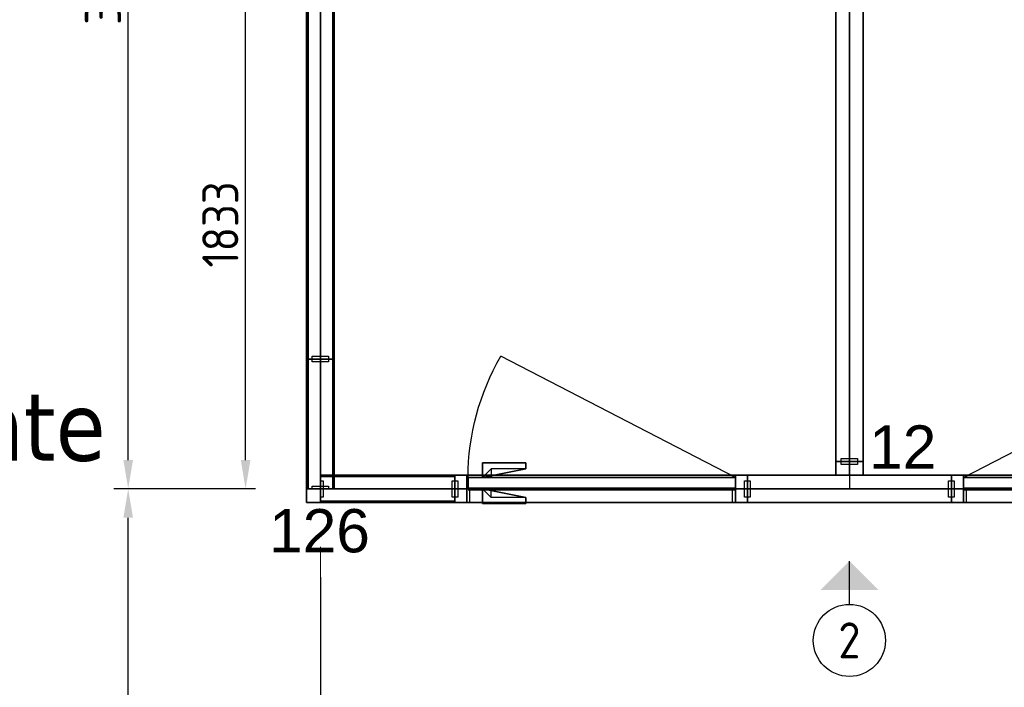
# Model space of a CAD drawing. Extents: x 3176 to 58266, y 1852 to 38199.
# Tile 44 of 256: x 8975 to 12386, y 31474 to 33788. Entities that reach past the tile are written whole.
import ezdxf
from ezdxf.enums import TextEntityAlignment as Align

# ---------------------------------------------------------------- set-up
doc = ezdxf.new("R2010")
doc.units = 0
doc.header["$LTSCALE"] = 50
doc.header["$PDSIZE"] = -5
doc.linetypes.add('HIDDEN2', pattern=[4.7625, 3.175, -1.5875])
doc.linetypes.add('Onderlegger 1e verdieping$0$stramien', pattern=[22.225, 12.7, -3.175, 3.175, -3.175])
doc.layers.get('0').update_dxf_attribs({"linetype": 'CONTINUOUS'})
doc.layers.get('DEFPOINTS').update_dxf_attribs({"linetype": 'CONTINUOUS'})
for name, color, linetype in [('AS-A38--_F----5', 2, 'CONTINUOUS'), ('AS-A38--_F---4-', 9, 'CONTINUOUS'), ('AS-I38-E_F----5_Deuren', 7, 'CONTINUOUS'), ('AS-I38-M_F----5_Deurmodulen', 7, 'CONTINUOUS'), ('AS-I38-M_F----5_Hoekaansluitingen', 7, 'CONTINUOUS'), ('AS-I38-M_F----5_Muuraansluitingen', 7, 'CONTINUOUS'), ('AS-I38-M_F----5_Wandmodulen', 7, 'CONTINUOUS'), ('AS-L32--_F----5', 84, 'CONTINUOUS'), ('AS-L32--_F---4-', 84, 'CONTINUOUS'), ('AS-L32--_F-23--', 84, 'CONTINUOUS'), ('AS-L32--_F123--', 84, 'CONTINUOUS'), ('AS-L38--', 7, 'CONTINUOUS'), ('AS-L38--_F----5', 7, 'CONTINUOUS'), ('AS-L38--_F---4-', 7, 'CONTINUOUS'), ('AS-L38--_F-23--', 3, 'CONTINUOUS'), ('AS-L38--_F1----', 2, 'CONTINUOUS'), ('AS-L38--_F1-----', 2, 'CONTINUOUS'), ('AS-L38--_F123--', 7, 'CONTINUOUS'), ('AS-L38GL_F---4-', 2, 'CONTINUOUS'), ('AS-L38GL_F123--', 3, 'CONTINUOUS'), ('AS-M38--_F123--_Wandlengte', 1, 'CONTINUOUS'), ('AS-T38--_F----5', 7, 'CONTINUOUS'), ('AS-T38--_F-23--', 7, 'CONTINUOUS'), ('IWTEKST', 2, 'CONTINUOUS')]:
    doc.layers.add(name, color=color, linetype=linetype)
doc.layers.add('AS-I38-1_F----5', color=2, linetype='CONTINUOUS', plot=False)
doc.layers.add('IWHARTWAND', color=6, linetype='CONTINUOUS', plot=False)
doc.layers.add('Onderlegger 1e verdieping$0$A-AREA-IDEN', color=8, linetype='CONTINUOUS', lineweight=18)
doc.layers.add('Onderlegger 1e verdieping$0$S-GRID', color=8, linetype='CONTINUOUS', lineweight=18)
doc.styles.add('Onderlegger 1e verdieping$0$Tahoma_1', font='TAHOMA.TTF', dxfattribs={"height": 238.040123})
doc.styles.get("Standard").update_dxf_attribs({"font": 'isocp.shx'})
doc.dimstyles.new('CWall_F2_Wandlengte', dxfattribs={"dimscale": 50, "dimtxt": 2.5, "dimasz": 2, "dimexe": 1, "dimexo": 1, "dimgap": 0.5, "dimtad": 1, "dimdec": 0, "dimdsep": 46, "dimtxsty": 'Standard', "dimcen": 2.5, "dimclrt": 2, "dimadec": 0, "dimazin": 0, "dimtfac": 1, "dimtdec": 0, "dimtix": 1, "dimtmove": 2, "dimatfit": 0, "dimfxl": 0, "dimtolj": 1, "dimtzin": 0, "dimarcsym": 0})
pattern_1 = [(60, (160, 2090), (-43300, 25000), [300, -50000]), (60, (230, 2164), (-43300, 25000), [100, -50000]), (60, (187, 2190), (-43300, 25000), [100, -50000]), (150, (320, 2170), (-25000, -43300), [200, -50000])]
pattern_2 = [(0, (233.25, 1360), (29.766, 59.531), [0, -59.531])]
pattern_3 = [(60, (160, 1230), (-43300, 25000), [300, -50000]), (60, (230, 1304), (-43300, 25000), [100, -50000]), (60, (187, 1330), (-43300, 25000), [100, -50000]), (150, (320, 1310), (-25000, -43300), [200, -50000])]
pattern_4 = [(60, (160, 370), (-43300, 25000), [300, -50000]), (60, (230, 444), (-43300, 25000), [100, -50000]), (60, (187, 470), (-43300, 25000), [100, -50000]), (150, (320, 450), (-25000, -43300), [200, -50000])]
pattern_5 = [(60, (150, 2090), (-43300, 25000), [300, -50000]), (60, (220, 2164), (-43300, 25000), [100, -50000]), (60, (180, 2190), (-43300, 25000), [100, -50000]), (150, (310, 2170), (-25000, -43300), [200, -50000])]
pattern_6 = [(0, (225, 1360), (29.766, 59.531), [0, -59.531])]
pattern_7 = [(60, (150, 1230), (-43300, 25000), [300, -50000]), (60, (220, 1304), (-43300, 25000), [100, -50000]), (60, (180, 1330), (-43300, 25000), [100, -50000]), (150, (310, 1310), (-25000, -43300), [200, -50000])]
pattern_8 = [(60, (150, 370), (-43300, 25000), [300, -50000]), (60, (220, 444), (-43300, 25000), [100, -50000]), (60, (180, 470), (-43300, 25000), [100, -50000]), (150, (310, 450), (-25000, -43300), [200, -50000])]
pattern_9 = [(60, (616, 2090), (-43300, 25000), [300, -50000]), (60, (690, 2164), (-43300, 25000), [100, -50000]), (60, (645, 2190), (-43300, 25000), [100, -50000]), (150, (780, 2170), (-25000, -43300), [200, -50000])]
pattern_10 = [(0, (691.5, 1360), (29.7656, 59.5312), [0, -59.5312])]
pattern_11 = [(60, (616, 1230), (-43300, 25000), [300, -50000]), (60, (690, 1304), (-43300, 25000), [100, -50000]), (60, (645, 1330), (-43300, 25000), [100, -50000]), (150, (780, 1310), (-25000, -43300), [200, -50000])]
pattern_12 = [(60, (616, 370), (-43300, 25000), [300, -50000]), (60, (690, 444), (-43300, 25000), [100, -50000]), (60, (645, 470), (-43300, 25000), [100, -50000]), (150, (780, 450), (-25000, -43300), [200, -50000])]
pattern_13 = [(0, (869, 1360), (31.75, 31.75), [15.875, -47.625]), (90, (876.938, 1352.062), (-31.75, 31.75), [15.875, -47.625])]

# ---------------------------------------------------------------- blocks, each defined once
blk = doc.blocks.new('Onderlegger 1e verdieping')
at = {"layer": 'Onderlegger 1e verdieping$0$S-GRID', "linetype": 'Onderlegger 1e verdieping$0$stramien'}
blk.add_line((10016.6, 37199.4), (10016.6, 18255.8), dxfattribs=at)
at = {"layer": 'Onderlegger 1e verdieping$0$A-AREA-IDEN', "insert": (7847.9, 32497), "char_height": 238.04, "width": 3483, "attachment_point": 2, "line_spacing_factor": 1.000232, "style": 'Onderlegger 1e verdieping$0$Tahoma_1'}
blk.add_mtext('Open kantoorruimte\\P240 m²', dxfattribs=at)
blk = doc.blocks.new('QHK-6---_CTA01')
at = {"layer": 'AS-L38--_F----5', "linetype": 'HIDDEN2'}
blk.add_line((0, 0), (0, 0, 2700), dxfattribs=at)
at = {"layer": 'AS-L38--_F---4-'}
blk.add_line((-47.5, 47.5), (-47.5, 47.5, 2700), dxfattribs=at)
for points, invisible_edges in [([(0, 47.5, 2700), (0, -47.5, 2700), (47.5, -47.5, 2700), (-47.5, 47.5, 2700)], 4), ([(47.5, -47.5, 2700), (-47.5, 47.5, 2700), (-47.5, 0, 2700), (47.5, 0, 2700)], 1), ([(47.5, 0), (47.5, 0, 60), (47.5, -47.5, 60), (47.5, -47.5)], 1), ([(47.5, 0, 2660), (47.5, 0, 2700), (47.5, -47.5, 2700), (47.5, -47.5, 2660)], 1), ([(47.5, -47.5), (47.5, -47.5, 60), (0, -47.5, 60), (0, -47.5)], 4), ([(47.5, -47.5, 2660), (47.5, -47.5, 2700), (0, -47.5, 2700), (0, -47.5, 2660)], 4)]:
    blk.add_3dface(points, dxfattribs=dict(at, invisible_edges=invisible_edges))
for points in [[(47.5, 0, 60), (47.5, 0, 2660), (47.5, -47.5, 2660), (47.5, -47.5, 60)], [(47.5, -47.5, 60), (47.5, -47.5, 2660), (0, -47.5, 2660), (0, -47.5, 60)]]:
    blk.add_3dface(points, dxfattribs=at)
at = {"layer": 'AS-L38--_F123--'}
blk.add_lwpolyline([(0, -47.5), (47.5, -47.5), (47.5, 0)], dxfattribs=at)
at = {"layer": 'DEFPOINTS'}
blk.add_point((0, 0, 2700), dxfattribs=at)
at = {"layer": 'AS-I38-M_F----5_Hoekaansluitingen', "extrusion": (1, -6.12303e-17, 0)}
blk.add_text('D126', height=125, rotation=90, dxfattribs=at).set_placement((0, 2750), align=Align.MIDDLE_LEFT)
at = {"layer": 'AS-I38-M_F----5_Hoekaansluitingen', "extrusion": (0, -1, 0)}
blk.add_text('D126', height=125, rotation=90, dxfattribs=at).set_placement((0, 2750), align=Align.MIDDLE_LEFT)
blk = doc.blocks.new('WandNr2-_CTA01')
at = {"layer": 'AS-T38--_F-23--', "color": 0, "linetype": 'ByBlock'}
blk.add_line((0, -5), (0, -2), dxfattribs=at)
blk.add_circle((0, -7.5), 2.5, dxfattribs=at)
blk.add_solid([(0, -2), (2, -4), (-2, -4)], dxfattribs=at)
blk.add_attdef('WANDNR', text='', height=2.5, dxfattribs=at).set_placement((0, -7.5), align=Align.MIDDLE)
blk = doc.blocks.new('WandNr5o_CTA01')
at = {"layer": 'AS-T38--_F----5', "color": 0, "linetype": 'ByBlock'}
blk.add_circle((0, -18), 2.5, dxfattribs=at)
blk.add_attdef('WANDNR', text='', height=2.5, dxfattribs=at).set_placement((0, -18), align=Align.MIDDLE)
blk = doc.blocks.new('BvnAans-_CTA01')
at = {"layer": 'AS-L38--_F----5', "color": 0, "invisible_edges": 10}
blk.add_3dface([(0, 0), (1, 0), (1, 0, 1), (0, 0, 1)], dxfattribs=at)
at = {"layer": 'AS-L38--_F---4-', "invisible_edges": 10}
for points in [[(0, 0.5), (1, 0.5), (1, 0.5, 1), (0, 0.5, 1)], [(0, -0.5), (1, -0.5), (1, -0.5, 1), (0, -0.5, 1)]]:
    blk.add_3dface(points, dxfattribs=at)
at = {"layer": 'AS-L38--_F---4-'}
blk.add_3dface([(0, -0.5, 1), (0, 0.5, 1), (1, 0.5, 1), (1, -0.5, 1)], dxfattribs=at)
blk = doc.blocks.new('OndrAans_CTA01')
at = {"layer": 'AS-L38--_F----5', "color": 0, "invisible_edges": 10}
blk.add_3dface([(0, 0), (1, 0), (1, 0, 1), (0, 0, 1)], dxfattribs=at)
at = {"layer": 'AS-L38--_F---4-', "invisible_edges": 10}
for points in [[(0, 0.5), (1, 0.5), (1, 0.5, 1), (0, 0.5, 1)], [(0, -0.5), (1, -0.5), (1, -0.5, 1), (0, -0.5, 1)]]:
    blk.add_3dface(points, dxfattribs=at)
at = {"layer": 'AS-L38--_F123--', "color": 0}
blk.add_3dface([(0, -0.5), (1, -0.5), (1, 0.5), (0, 0.5)], dxfattribs=at)
blk = doc.blocks.new('Q0WDSTL-_CTA01')
at = {"layer": 'AS-L38--_F-23--'}
for p, q in [((0, 0.3), (0, 0.5)), ((0, -0.3), (0, -0.5))]:
    blk.add_line(p, q, dxfattribs=at)
at = {"layer": 'AS-L38--_F-23--', "color": 1}
blk.add_lwpolyline([(0, 0.3), (1, 0.3), (1, -0.3), (0, -0.3)], dxfattribs=at)
at = {"layer": 'AS-L38--_F1-----'}
blk.add_lwpolyline([(0, 0.5), (0, -0.5)], dxfattribs=at)
blk = doc.blocks.new('D1------_CTA01')
at = {"layer": 'AS-L38--_F----5', "color": 0}
blk.add_3dface([(0, 0), (1, 0), (1, 0, 1), (0, 0, 1)], dxfattribs=at)
at = {"layer": 'AS-L38--_F---4-'}
for points in [[(0, 0.5), (1, 0.5), (1, 0.5, 1), (0, 0.5, 1)], [(0, -0.5), (1, -0.5), (1, -0.5, 1), (0, -0.5, 1)]]:
    blk.add_3dface(points, dxfattribs=at)
blk = doc.blocks.new('QWND24--_CTA01')
at = {"layer": 'DEFPOINTS'}
blk.add_point((0, 0, 2700), dxfattribs=at)
at = {"layer": 'AS-L38--', "yscale": 95}
for name, p, xscale, zscale in [('BvnAans-_CTA01', (0, 0, 2660), 707, 40), ('OndrAans_CTA01', (0, 0), 707, 60), ('Q0WDSTL-_CTA01', (0, 0), 10, 10), ('D1------_CTA01', (0, 0, 1780), 707, 880), ('D1------_CTA01', (0, 0, 940), 707, 840), ('D1------_CTA01', (0, 0, 60), 707, 880)]:
    blk.add_blockref(name, p, dxfattribs=dict(at, xscale=xscale, zscale=zscale))
at = {"layer": 'AS-L38--', "xscale": 10, "yscale": 95, "zscale": 10, "rotation": 180}
blk.add_blockref('Q0WDSTL-_CTA01', (707, 0), dxfattribs=at)
at = {"layer": 'AS-I38-1_F----5', "extrusion": (0, -1, 0)}
blk.add_text('3', height=90, dxfattribs=at).set_placement((40, 130))
at = {"layer": 'AS-I38-M_F----5_Wandmodulen', "extrusion": (0, -1, 0)}
blk.add_text('AH', height=125, rotation=90, dxfattribs=at).set_placement((353.5, 2750), align=Align.MIDDLE_LEFT)
blk = doc.blocks.new('3ADRDRP-_CTA01')
at = {"layer": 'AS-L38--_F----5', "color": 0}
blk.add_3dface([(0, 0), (1, 0), (1, 0, 1), (0, 0, 1)], dxfattribs=at)
at = {"layer": 'AS-L38--_F---4-'}
mesh = blk.add_polymesh((6, 3), dxfattribs=at)
for k, corner in enumerate([(1, -0.5, 1), (1, -0.5), (1, -0.5), (0, -0.5, 1), (0, -0.5), (0, -0.5), (0, 0.5, 1), (0, 0.5), (0, -0.5), (1, 0.5, 1), (1, 0.5), (1, -0.5), (1, 0.5, 1), (1, 0.5, 1), (1, -0.5, 1), (0, 0.5, 1), (0, 0.5, 1), (0, -0.5, 1)]):
    mesh.set_mesh_vertex(divmod(k, 3), corner)
blk = doc.blocks.new('Q0DRSTL-_CTA01')
at = {"layer": 'AS-L38--_F----5', "color": 0}
blk.add_3dface([(0, 0), (1, 0), (1, 0, 1), (0, 0, 1)], dxfattribs=at)
at = {"layer": 'AS-L38--_F-23--', "color": 0}
for p, q in [((0, 0.5), (0, 0.3)), ((1, 0.5), (1, 0)), ((1, 0), (1.25, 0)), ((0, -0.5), (0, -0.3))]:
    blk.add_line(p, q, dxfattribs=at)
for points in [[(1, 0.5), (0, 0.5)], [(0, -0.5), (1.25, -0.5), (1.25, 0)]]:
    blk.add_lwpolyline(points, dxfattribs=at)
at = {"layer": 'AS-L38--_F1----', "color": 0}
blk.add_lwpolyline([(0, -0.5), (1, -0.5), (1, 0.5), (0, 0.5)], close=True, dxfattribs=at)
at = {"layer": 'AS-L38--_F---4-'}
mesh = blk.add_polymesh((6, 3), dxfattribs=at)
for k, corner in enumerate([(1, -0.5, 1), (1, -0.5), (1, -0.5), (0, -0.5, 1), (0, -0.5), (0, -0.5), (0, 0.5, 1), (0, 0.5), (0, -0.5), (1, 0.5, 1), (1, 0.5), (1, -0.5), (1, 0.5, 1), (1, 0.5, 1), (1, -0.5, 1), (0, 0.5, 1), (0, 0.5, 1), (0, -0.5, 1)]):
    mesh.set_mesh_vertex(divmod(k, 3), corner)
blk = doc.blocks.new('ddch1---_CTA01')
at = {"layer": 'AS-L32--_F----5', "color": 1}
for p, q in [((0, 0.075), (1, 0.075, 0.5)), ((1, 0.075, 0.5), (0, 0.075, 1))]:
    blk.add_line(p, q, dxfattribs=at)
at = {"layer": 'AS-L32--_F----5', "color": 1, "linetype": 'HIDDEN2'}
for p, q in [((0, -0.075), (1, -0.075, 0.5)), ((1, -0.075, 0.5), (0, -0.075, 1))]:
    blk.add_line(p, q, dxfattribs=at)
at = {"layer": 'AS-L32--_F----5'}
blk.add_3dface([(0, 0), (0, 0, 1), (1, 0, 1), (1, 0)], dxfattribs=at)
at = {"layer": 'AS-L32--_F---4-'}
for points in [[(0, 1), (0, 1, 1), (1, 1, 1), (1, 1)], [(0, 1), (0, 0), (0, 0, 1), (0, 1, 1)], [(0, 0, 1), (0, 1, 1), (1, 1, 1), (1, 0, 1)], [(1, 1, 1), (1, 0, 1), (1, 0), (1, 1)], [(0, 0), (0, 0, 1), (1, 0, 1), (1, 0)]]:
    blk.add_3dface(points, dxfattribs=at)
at = {"layer": 'AS-L32--_F123--', "color": 1}
blk.add_line((0, 1), (0.8776, 11.4994), dxfattribs=at)
at = {"layer": 'AS-L32--_F123--'}
for p, q in [((1, 1), (0, 1)), ((0, 1), (0, 0)), ((1, 0), (1, 1)), ((0, 0), (1, 0))]:
    blk.add_line(p, q, dxfattribs=at)
at = {"layer": 'AS-L32--_F123--', "color": 1}
blk.add_ellipse((0, 1), major_axis=(0, 21.9), ratio=0.045662, start_param=-1.570796, end_param=-1.070796, dxfattribs=at)
at = {"layer": 'DEFPOINTS'}
blk.add_point((0, 0), dxfattribs=at)
blk.add_point((0, 0), dxfattribs=at)
blk = doc.blocks.new('KlnkRcht_CTA01')
at = {"layer": 'AS-L32--_F----5'}
blk.add_polyline3d([(-0.5, 0, -0.5), (0.5, 0, -0.5), (0.5, 0, 0.5), (-0.5, 0, 0.5)], close=True, dxfattribs=at)
at = {"layer": 'AS-L32--_F-23--'}
for p, q in [((0.3, -0.6, -0.5), (0.3, 0, -0.5)), ((0.5, 0, -0.5), (0.5, -1, -0.5)), ((-0.5, -1, -0.5), (-0.5, -0.6, -0.5)), ((-0.5, -0.6, -0.5), (0.3, -0.6, -0.5)), ((0.5, -1, -0.5), (-0.5, -1, -0.5))]:
    blk.add_line(p, q, dxfattribs=at)
at = {"layer": 'AS-L32--_F---4-'}
mesh = blk.add_polyface(dxfattribs=at)
corners = [(0.5, 0, -0.5), (0.5, -1, -0.5), (-0.5, -1, -0.5), (-0.5, -0.6, -0.5), (0.3, -0.6, -0.5), (0.3, 0, -0.5), (0.5, 0, 0.5), (0.5, -1, 0.5), (-0.5, -1, 0.5), (-0.5, -0.6, 0.5), (0.3, -0.6, 0.5), (0.3, 0, 0.5)]
mesh.append_faces([[corners[k] for k in face] for face in [(0, 1, 7, 6), (1, 2, 8, 7), (2, 3, 9, 8)]])
mesh.append_faces([[corners[k] for k in face] for face in [(6, 10, 11)]], dxfattribs={"vtx0": -1})
mesh.append_faces([[corners[k] for k in face] for face in [(6, 9, 10)]], dxfattribs={"vtx0": -1, "vtx2": -1})
mesh.append_faces([[corners[k] for k in face] for face in [(6, 7, 8, 9)]], dxfattribs={"vtx3": -1})
blk = doc.blocks.new('QDR-1---_CTA01')
at = {"layer": 'DEFPOINTS'}
blk.add_point((0, 0, 2700), dxfattribs=at)
at = {"layer": 'AS-L38--'}
for name, p, xscale, yscale, zscale in [('ddch1---_CTA01', (971.5, 0, 10), -926, 40, 2585), ('KlnkRcht_CTA01', (170.5, 40, 1050), -150, -50, 20), ('BvnAans-_CTA01', (0, 0, 2660), 1013, 95, 40), ('Q0WDSTL-_CTA01', (0, 0), 10, 95, 10), ('3ADRDRP-_CTA01', (0, 0, 2595), 1013, 95, 65), ('Q0DRSTL-_CTA01', (0, 0), 41.5, 95, 2595), ('Q0DRSTL-_CTA01', (1013, 0), -41.5, 95, 2595), ('KlnkRcht_CTA01', (170.5, 0, 1050), -150, 50, 20)]:
    blk.add_blockref(name, p, dxfattribs=dict(at, xscale=xscale, yscale=yscale, zscale=zscale))
at = {"layer": 'AS-L38--', "xscale": 10, "yscale": 95, "zscale": 10, "rotation": 180}
blk.add_blockref('Q0WDSTL-_CTA01', (1013, 0), dxfattribs=at)
at = {"layer": 'AS-I38-E_F----5_Deuren', "extrusion": (0, -1, 0)}
blk.add_text('926x2585', height=90, dxfattribs=at).set_placement((95.5, 175), align=Align.BOTTOM_LEFT)
at = {"layer": 'AS-I38-M_F----5_Deurmodulen', "extrusion": (0, -1, 0)}
blk.add_text('DA', height=125, rotation=90, dxfattribs=at).set_placement((506.5, 2750), align=Align.MIDDLE_LEFT)
blk = doc.blocks.new('QDR-2---_CTA01')
at = {"layer": 'DEFPOINTS'}
blk.add_point((0, 0, 2700), dxfattribs=at)
at = {"layer": 'AS-L38--'}
for name, p, xscale, yscale, zscale in [('ddch1---_CTA01', (41.5, 0, 10), 926, 40, 2585), ('KlnkRcht_CTA01', (842.5, 40, 1050), 150, -50, 20), ('BvnAans-_CTA01', (0, 0, 2660), 1013, 95, 40), ('Q0WDSTL-_CTA01', (0, 0), 10, 95, 10), ('3ADRDRP-_CTA01', (0, 0, 2595), 1013, 95, 65), ('Q0DRSTL-_CTA01', (0, 0), 41.5, 95, 2595), ('Q0DRSTL-_CTA01', (1013, 0), -41.5, 95, 2595), ('KlnkRcht_CTA01', (842.5, 0, 1050), 150, 50, 20)]:
    blk.add_blockref(name, p, dxfattribs=dict(at, xscale=xscale, yscale=yscale, zscale=zscale))
at = {"layer": 'AS-L38--', "xscale": 10, "yscale": 95, "zscale": 10, "rotation": 180}
blk.add_blockref('Q0WDSTL-_CTA01', (1013, 0), dxfattribs=at)
at = {"layer": 'AS-I38-E_F----5_Deuren', "extrusion": (0, -1, 0)}
blk.add_text('926x2585', height=90, dxfattribs=at).set_placement((959, 175), align=Align.BOTTOM_RIGHT)
at = {"layer": 'AS-I38-M_F----5_Deurmodulen', "extrusion": (0, -1, 0)}
blk.add_text('DA', height=125, rotation=90, dxfattribs=at).set_placement((506.5, 2750), align=Align.MIDDLE_LEFT)
blk = doc.blocks.new('QPGLAS--_CTA01')
at = {"layer": 'AS-L38--_F----5', "color": 0}
blk.add_3dface([(0, 0), (1, 0), (1, 0, 1), (0, 0, 1)], dxfattribs=at)
at = {"layer": 'AS-L38GL_F123--'}
blk.add_line((0, 0), (1, 0), dxfattribs=at)
at = {"layer": 'AS-L38GL_F---4-'}
mesh = blk.add_polymesh((6, 3), dxfattribs=at)
for k, corner in enumerate([(1, -0.45, 1), (1, -0.45), (1, -0.45), (0, -0.45, 1), (0, -0.45), (0, -0.45), (0, 0.45, 1), (0, 0.45), (0, -0.45), (1, 0.45, 1), (1, 0.45), (1, -0.45), (1, 0.45, 1), (1, 0.45, 1), (1, -0.45, 1), (0, 0.45, 1), (0, 0.45, 1), (0, -0.45, 1)]):
    mesh.set_mesh_vertex(divmod(k, 3), corner)
blk = doc.blocks.new('O4------_CTA01')
blk.add_blockref('QPGLAS--_CTA01', (0, 0))
blk = doc.blocks.new('QWND2---_CTA01')
at = {"layer": 'AS-A38--_F----5', "extrusion": (0, -1, 0)}
h = blk.add_hatch(dxfattribs=at)
h.set_pattern_fill('GLAS2', color=256, scale=50, angle=60, style=0, pattern_type=2)
h.set_pattern_definition(pattern_1)
h.paths.add_polyline_path([(0, 1780), (466.5, 1780), (466.5, 2660), (0, 2660)])
h = blk.add_hatch(dxfattribs=at)
h.set_pattern_fill('GLAS2', color=256, scale=50, angle=60, style=0, pattern_type=2)
h.set_pattern_definition(pattern_3)
h.paths.add_polyline_path([(0, 940), (466.5, 940), (466.5, 1780), (0, 1780)])
h = blk.add_hatch(dxfattribs=at)
h.set_pattern_fill('GLAS2', color=256, scale=50, angle=60, style=0, pattern_type=2)
h.set_pattern_definition(pattern_4)
h.paths.add_polyline_path([(0, 60), (466.5, 60), (466.5, 940), (0, 940)])
h = blk.add_hatch(dxfattribs=at)
h.set_pattern_fill('DOTS', color=256, scale=37.5, style=0)
h.set_pattern_definition(pattern_2)
h.paths.add_polyline_path([(10, 950), (456.5, 950), (456.5, 1770), (10, 1770)])
at = {"layer": 'AS-A38--_F---4-', "extrusion": (0, -1, 0)}
h = blk.add_hatch(dxfattribs=at)
h.set_pattern_fill('GLAS2', color=256, scale=50, angle=60, style=0, pattern_type=2)
h.set_pattern_definition(pattern_1)
h.paths.add_polyline_path([(0, 1780), (466.5, 1780), (466.5, 2660), (0, 2660)])
h = blk.add_hatch(dxfattribs=at)
h.set_pattern_fill('GLAS2', color=256, scale=50, angle=60, style=0, pattern_type=2)
h.set_pattern_definition(pattern_3)
h.paths.add_polyline_path([(0, 940), (466.5, 940), (466.5, 1780), (0, 1780)])
h = blk.add_hatch(dxfattribs=at)
h.set_pattern_fill('GLAS2', color=256, scale=50, angle=60, style=0, pattern_type=2)
h.set_pattern_definition(pattern_4)
h.paths.add_polyline_path([(0, 60), (466.5, 60), (466.5, 940), (0, 940)])
h = blk.add_hatch(dxfattribs=at)
h.set_pattern_fill('DOTS', color=256, scale=37.5, style=0)
h.set_pattern_definition(pattern_2)
h.paths.add_polyline_path([(10, 950), (456.5, 950), (456.5, 1770), (10, 1770)])
h = blk.add_hatch(dxfattribs=at)
h.set_pattern_fill('GLAS2', color=256, scale=50, angle=60, style=0, pattern_type=2)
h.set_pattern_definition(pattern_1)
h.paths.add_polyline_path([(0, 1780), (466.5, 1780), (466.5, 2660), (0, 2660)])
h = blk.add_hatch(dxfattribs=at)
h.set_pattern_fill('GLAS2', color=256, scale=50, angle=60, style=0, pattern_type=2)
h.set_pattern_definition(pattern_3)
h.paths.add_polyline_path([(0, 940), (466.5, 940), (466.5, 1780), (0, 1780)])
h = blk.add_hatch(dxfattribs=at)
h.set_pattern_fill('GLAS2', color=256, scale=50, angle=60, style=0, pattern_type=2)
h.set_pattern_definition(pattern_4)
h.paths.add_polyline_path([(0, 60), (466.5, 60), (466.5, 940), (0, 940)])
h = blk.add_hatch(dxfattribs=at)
h.set_pattern_fill('DOTS', color=256, scale=37.5, style=0)
h.set_pattern_definition(pattern_2)
h.paths.add_polyline_path([(10, 950), (456.5, 950), (456.5, 1770), (10, 1770)])
at = {"layer": 'DEFPOINTS'}
blk.add_point((0, 0, 2700), dxfattribs=at)
at = {"layer": 'AS-L38--', "yscale": 95}
for name, p, xscale, zscale in [('BvnAans-_CTA01', (0, 0, 2660), 466.5, 40), ('OndrAans_CTA01', (0, 0), 466.5, 60), ('Q0WDSTL-_CTA01', (0, 0), 10, 10), ('O4------_CTA01', (0, 0, 940), 466.5, 840), ('O4------_CTA01', (0, 0, 1780), 466.5, 880), ('O4------_CTA01', (0, 0, 60), 466.5, 880)]:
    blk.add_blockref(name, p, dxfattribs=dict(at, xscale=xscale, zscale=zscale))
at = {"layer": 'AS-L38--', "xscale": 10, "yscale": 95, "zscale": 10, "rotation": 180}
blk.add_blockref('Q0WDSTL-_CTA01', (466.5, 0), dxfattribs=at)
at = {"layer": 'AS-I38-1_F----5', "extrusion": (0, -1, 0)}
blk.add_text('1', height=90, dxfattribs=at).set_placement((40, 130))
at = {"layer": 'AS-I38-M_F----5_Wandmodulen', "extrusion": (0, -1, 0)}
blk.add_text('GH', height=125, rotation=90, dxfattribs=at).set_placement((233.2, 2750), align=Align.MIDDLE_LEFT)
blk = doc.blocks.new('QWND3---_CTA01')
at = {"layer": 'AS-A38--_F----5', "extrusion": (0, -1, 0)}
h = blk.add_hatch(dxfattribs=at)
h.set_pattern_fill('GLAS2', color=256, scale=50, angle=60, style=0, pattern_type=2)
h.set_pattern_definition(pattern_5)
h.paths.add_polyline_path([(0, 1780), (450, 1780), (450, 2660), (0, 2660)])
h = blk.add_hatch(dxfattribs=at)
h.set_pattern_fill('GLAS2', color=256, scale=50, angle=60, style=0, pattern_type=2)
h.set_pattern_definition(pattern_7)
h.paths.add_polyline_path([(0, 940), (450, 940), (450, 1780), (0, 1780)])
h = blk.add_hatch(dxfattribs=at)
h.set_pattern_fill('GLAS2', color=256, scale=50, angle=60, style=0, pattern_type=2)
h.set_pattern_definition(pattern_8)
h.paths.add_polyline_path([(0, 60), (450, 60), (450, 940), (0, 940)])
h = blk.add_hatch(dxfattribs=at)
h.set_pattern_fill('DOTS', color=256, scale=37.5, style=0)
h.set_pattern_definition(pattern_6)
h.paths.add_polyline_path([(10, 950), (440, 950), (440, 1770), (10, 1770)])
at = {"layer": 'AS-A38--_F---4-', "extrusion": (0, -1, 0)}
h = blk.add_hatch(dxfattribs=at)
h.set_pattern_fill('GLAS2', color=256, scale=50, angle=60, style=0, pattern_type=2)
h.set_pattern_definition(pattern_5)
h.paths.add_polyline_path([(0, 1780), (450, 1780), (450, 2660), (0, 2660)])
h = blk.add_hatch(dxfattribs=at)
h.set_pattern_fill('GLAS2', color=256, scale=50, angle=60, style=0, pattern_type=2)
h.set_pattern_definition(pattern_7)
h.paths.add_polyline_path([(0, 940), (450, 940), (450, 1780), (0, 1780)])
h = blk.add_hatch(dxfattribs=at)
h.set_pattern_fill('GLAS2', color=256, scale=50, angle=60, style=0, pattern_type=2)
h.set_pattern_definition(pattern_8)
h.paths.add_polyline_path([(0, 60), (450, 60), (450, 940), (0, 940)])
h = blk.add_hatch(dxfattribs=at)
h.set_pattern_fill('DOTS', color=256, scale=37.5, style=0)
h.set_pattern_definition(pattern_6)
h.paths.add_polyline_path([(10, 950), (440, 950), (440, 1770), (10, 1770)])
h = blk.add_hatch(dxfattribs=at)
h.set_pattern_fill('GLAS2', color=256, scale=50, angle=60, style=0, pattern_type=2)
h.set_pattern_definition(pattern_5)
h.paths.add_polyline_path([(0, 1780), (450, 1780), (450, 2660), (0, 2660)])
h = blk.add_hatch(dxfattribs=at)
h.set_pattern_fill('GLAS2', color=256, scale=50, angle=60, style=0, pattern_type=2)
h.set_pattern_definition(pattern_7)
h.paths.add_polyline_path([(0, 940), (450, 940), (450, 1780), (0, 1780)])
h = blk.add_hatch(dxfattribs=at)
h.set_pattern_fill('GLAS2', color=256, scale=50, angle=60, style=0, pattern_type=2)
h.set_pattern_definition(pattern_8)
h.paths.add_polyline_path([(0, 60), (450, 60), (450, 940), (0, 940)])
h = blk.add_hatch(dxfattribs=at)
h.set_pattern_fill('DOTS', color=256, scale=37.5, style=0)
h.set_pattern_definition(pattern_6)
h.paths.add_polyline_path([(10, 950), (440, 950), (440, 1770), (10, 1770)])
at = {"layer": 'DEFPOINTS'}
blk.add_point((0, 0, 2700), dxfattribs=at)
at = {"layer": 'AS-L38--', "yscale": 95}
for name, p, xscale, zscale in [('BvnAans-_CTA01', (0, 0, 2660), 450, 40), ('OndrAans_CTA01', (0, 0), 450, 60), ('Q0WDSTL-_CTA01', (0, 0), 10, 10), ('O4------_CTA01', (0, 0, 940), 450, 840), ('O4------_CTA01', (0, 0, 1780), 450, 880), ('O4------_CTA01', (0, 0, 60), 450, 880)]:
    blk.add_blockref(name, p, dxfattribs=dict(at, xscale=xscale, zscale=zscale))
at = {"layer": 'AS-L38--', "xscale": 10, "yscale": 95, "zscale": 10, "rotation": 180}
blk.add_blockref('Q0WDSTL-_CTA01', (450, 0), dxfattribs=at)
at = {"layer": 'AS-I38-1_F----5', "extrusion": (0, -1, 0)}
blk.add_text('98', height=90, dxfattribs=at).set_placement((40, 130))
at = {"layer": 'AS-I38-M_F----5_Wandmodulen', "extrusion": (0, -1, 0)}
blk.add_text('GH', height=125, rotation=90, dxfattribs=at).set_placement((225, 2750), align=Align.MIDDLE_LEFT)
blk = doc.blocks.new('QWND4---_CTA01')
at = {"layer": 'AS-A38--_F----5', "extrusion": (0, -1, 0)}
h = blk.add_hatch(dxfattribs=at)
h.set_pattern_fill('GLAS2', color=256, scale=50, angle=60, style=0, pattern_type=2)
h.set_pattern_definition(pattern_9)
h.paths.add_polyline_path([(0, 1780), (1383, 1780), (1383, 2660), (0, 2660)])
h = blk.add_hatch(dxfattribs=at)
h.set_pattern_fill('GLAS2', color=256, scale=50, angle=60, style=0, pattern_type=2)
h.set_pattern_definition(pattern_11)
h.paths.add_polyline_path([(0, 940), (1383, 940), (1383, 1780), (0, 1780)])
h = blk.add_hatch(dxfattribs=at)
h.set_pattern_fill('GLAS2', color=256, scale=50, angle=60, style=0, pattern_type=2)
h.set_pattern_definition(pattern_12)
h.paths.add_polyline_path([(0, 60), (1383, 60), (1383, 940), (0, 940)])
h = blk.add_hatch(dxfattribs=at)
h.set_pattern_fill('DOTS', color=256, scale=37.5, style=0)
h.set_pattern_definition(pattern_10)
h.paths.add_polyline_path([(10, 950), (1373, 950), (1373, 1770), (10, 1770)])
at = {"layer": 'AS-A38--_F---4-', "extrusion": (0, -1, 0)}
h = blk.add_hatch(dxfattribs=at)
h.set_pattern_fill('GLAS2', color=256, scale=50, angle=60, style=0, pattern_type=2)
h.set_pattern_definition(pattern_9)
h.paths.add_polyline_path([(0, 1780), (1383, 1780), (1383, 2660), (0, 2660)])
h = blk.add_hatch(dxfattribs=at)
h.set_pattern_fill('GLAS2', color=256, scale=50, angle=60, style=0, pattern_type=2)
h.set_pattern_definition(pattern_11)
h.paths.add_polyline_path([(0, 940), (1383, 940), (1383, 1780), (0, 1780)])
h = blk.add_hatch(dxfattribs=at)
h.set_pattern_fill('GLAS2', color=256, scale=50, angle=60, style=0, pattern_type=2)
h.set_pattern_definition(pattern_12)
h.paths.add_polyline_path([(0, 60), (1383, 60), (1383, 940), (0, 940)])
h = blk.add_hatch(dxfattribs=at)
h.set_pattern_fill('DOTS', color=256, scale=37.5, style=0)
h.set_pattern_definition(pattern_10)
h.paths.add_polyline_path([(10, 950), (1373, 950), (1373, 1770), (10, 1770)])
h = blk.add_hatch(dxfattribs=at)
h.set_pattern_fill('GLAS2', color=256, scale=50, angle=60, style=0, pattern_type=2)
h.set_pattern_definition(pattern_9)
h.paths.add_polyline_path([(0, 1780), (1383, 1780), (1383, 2660), (0, 2660)])
h = blk.add_hatch(dxfattribs=at)
h.set_pattern_fill('GLAS2', color=256, scale=50, angle=60, style=0, pattern_type=2)
h.set_pattern_definition(pattern_11)
h.paths.add_polyline_path([(0, 940), (1383, 940), (1383, 1780), (0, 1780)])
h = blk.add_hatch(dxfattribs=at)
h.set_pattern_fill('GLAS2', color=256, scale=50, angle=60, style=0, pattern_type=2)
h.set_pattern_definition(pattern_12)
h.paths.add_polyline_path([(0, 60), (1383, 60), (1383, 940), (0, 940)])
h = blk.add_hatch(dxfattribs=at)
h.set_pattern_fill('DOTS', color=256, scale=37.5, style=0)
h.set_pattern_definition(pattern_10)
h.paths.add_polyline_path([(10, 950), (1373, 950), (1373, 1770), (10, 1770)])
at = {"layer": 'DEFPOINTS'}
blk.add_point((0, 0, 2700), dxfattribs=at)
at = {"layer": 'AS-L38--', "yscale": 95}
for name, p, xscale, zscale in [('BvnAans-_CTA01', (0, 0, 2660), 1383, 40), ('OndrAans_CTA01', (0, 0), 1383, 60), ('Q0WDSTL-_CTA01', (0, 0), 10, 10), ('O4------_CTA01', (0, 0, 940), 1383, 840), ('O4------_CTA01', (0, 0, 1780), 1383, 880), ('O4------_CTA01', (0, 0, 60), 1383, 880)]:
    blk.add_blockref(name, p, dxfattribs=dict(at, xscale=xscale, zscale=zscale))
at = {"layer": 'AS-L38--', "xscale": 10, "yscale": 95, "zscale": 10, "rotation": 180}
blk.add_blockref('Q0WDSTL-_CTA01', (1383, 0), dxfattribs=at)
at = {"layer": 'AS-I38-1_F----5', "extrusion": (0, -1, 0)}
blk.add_text('2', height=90, dxfattribs=at).set_placement((40, 130))
at = {"layer": 'AS-I38-M_F----5_Wandmodulen', "extrusion": (0, -1, 0)}
blk.add_text('GH', height=125, rotation=90, dxfattribs=at).set_placement((691.5, 2750), align=Align.MIDDLE_LEFT)
blk = doc.blocks.new('QWND17--_CTA01')
at = {"layer": 'AS-A38--_F----5', "extrusion": (0, -1, 0)}
h = blk.add_hatch(dxfattribs=at)
h.set_pattern_fill('CROSS', color=256, scale=5, style=0)
h.set_pattern_definition(pattern_13)
h.paths.add_polyline_path([(0, 940), (1738, 940), (1738, 1780), (0, 1780)])
at = {"layer": 'AS-A38--_F---4-', "extrusion": (0, -1, 0)}
h = blk.add_hatch(dxfattribs=at)
h.set_pattern_fill('CROSS', color=256, scale=5, style=0)
h.set_pattern_definition(pattern_13)
h.paths.add_polyline_path([(0, 940), (1738, 940), (1738, 1780), (0, 1780)])
h = blk.add_hatch(dxfattribs=at)
h.set_pattern_fill('CROSS', color=256, scale=5, style=0)
h.set_pattern_definition(pattern_13)
h.paths.add_polyline_path([(0, 940), (1738, 940), (1738, 1780), (0, 1780)])
at = {"layer": 'DEFPOINTS'}
blk.add_point((0, 0, 2700), dxfattribs=at)
at = {"layer": 'AS-L38--', "yscale": 95}
for name, p, xscale, zscale in [('BvnAans-_CTA01', (0, 0, 2660), 1738, 40), ('OndrAans_CTA01', (0, 0), 1738, 60), ('Q0WDSTL-_CTA01', (0, 0), 10, 10), ('D1------_CTA01', (0, 0, 1780), 1738, 880), ('D1------_CTA01', (0, 0, 940), 1738, 840), ('D1------_CTA01', (0, 0, 60), 1738, 880)]:
    blk.add_blockref(name, p, dxfattribs=dict(at, xscale=xscale, zscale=zscale))
at = {"layer": 'AS-L38--', "xscale": 10, "yscale": 95, "zscale": 10, "rotation": 180}
blk.add_blockref('Q0WDSTL-_CTA01', (1738, 0), dxfattribs=at)
at = {"layer": 'AS-I38-1_F----5', "extrusion": (0, -1, 0)}
blk.add_text('1', height=90, dxfattribs=at).set_placement((40, 130))
at = {"layer": 'AS-I38-M_F----5_Wandmodulen', "extrusion": (0, -1, 0)}
blk.add_text('AH-Z1', height=125, rotation=90, dxfattribs=at).set_placement((869, 2750), align=Align.MIDDLE_LEFT)
blk = doc.blocks.new('QSRT6---_CTA01')
at = {"layer": 'AS-L38--_F----5', "linetype": 'HIDDEN2'}
blk.add_line((0, 0), (0, 0, 2700), dxfattribs=at)
at = {"layer": 'AS-L38--_F----5', "invisible_edges": 4}
for points in [[(47.5, 0), (47.5, 0, 60), (95, 0, 60), (95, 0)], [(47.5, 0, 2660), (47.5, 0, 2700), (95, 0, 2700), (95, 0, 2660)]]:
    blk.add_3dface(points, dxfattribs=at)
at = {"layer": 'AS-L38--_F----5'}
blk.add_3dface([(47.5, 0, 60), (47.5, 0, 2660), (95, 0, 2660), (95, 0, 60)], dxfattribs=at)
at = {"layer": 'AS-L38--_F---4-', "invisible_edges": 4}
for points in [[(95, 47.5), (95, 47.5, 60), (47.5, 47.5, 60), (47.5, 47.5)], [(95, 47.5, 2660), (95, 47.5, 2700), (47.5, 47.5, 2700), (47.5, 47.5, 2660)], [(47.5, -47.5), (47.5, -47.5, 60), (95, -47.5, 60), (95, -47.5)], [(47.5, -47.5, 2660), (47.5, -47.5, 2700), (95, -47.5, 2700), (95, -47.5, 2660)]]:
    blk.add_3dface(points, dxfattribs=at)
at = {"layer": 'AS-L38--_F---4-'}
for points in [[(95, 47.5, 60), (95, 47.5, 2660), (47.5, 47.5, 2660), (47.5, 47.5, 60)], [(47.5, 47.5), (47.5, 47.5, 60), (47.5, -47.5, 60), (47.5, -47.5)], [(47.5, 47.5, 60), (47.5, 47.5, 2660), (47.5, -47.5, 2660), (47.5, -47.5, 60)], [(47.5, 47.5, 2660), (47.5, 47.5, 2700), (47.5, -47.5, 2700), (47.5, -47.5, 2660)], [(95, 47.5, 2700), (47.5, 47.5, 2700), (47.5, -47.5, 2700), (95, -47.5, 2700)], [(47.5, -47.5, 60), (47.5, -47.5, 2660), (95, -47.5, 2660), (95, -47.5, 60)]]:
    blk.add_3dface(points, dxfattribs=at)
at = {"layer": 'AS-L38--_F123--'}
blk.add_lwpolyline([(95, 47.5), (47.5, 47.5), (47.5, -47.5), (95, -47.5)], dxfattribs=at)
at = {"layer": 'DEFPOINTS'}
blk.add_point((0, 0, 2700), dxfattribs=at)
at = {"layer": 'AS-L38--', "xscale": 10, "yscale": 95, "zscale": 10, "rotation": 180}
blk.add_blockref('Q0WDSTL-_CTA01', (95, 0), dxfattribs=at)
at = {"layer": 'AS-I38-M_F----5_Muuraansluitingen', "extrusion": (0, -1, 0)}
blk.add_text('D12', height=125, rotation=90, dxfattribs=at).set_placement((0, 2750), align=Align.MIDDLE_LEFT)
blk = doc.blocks.new('*D299')
at = {"layer": 'AS-M38--_F123--_Wandlengte', "color": 0, "lineweight": -2}
for p, q in [((9791.6, 32161.2), (9300.9, 32161.2)), ((9350.9, 30428.2), (9350.9, 32061.2)), ((9627.2, 30328.2), (9300.9, 30328.2))]:
    blk.add_line(p, q, dxfattribs=at)
at = {"layer": 'AS-M38--_F123--_Wandlengte', "color": 0}
for points in [[(9334.2, 32061.2), (9367.5, 32061.2), (9350.9, 32161.2)], [(9334.2, 30428.2), (9367.5, 30428.2), (9350.9, 30328.2)]]:
    blk.add_solid(points, dxfattribs=at)
at = {"layer": 'DEFPOINTS', "color": 0}
for p in [(9350.9, 32161.2), (9841.6, 32161.2), (9677.2, 30328.2)]:
    blk.add_point(p, dxfattribs=at)
at = {"layer": 'AS-M38--_F123--_Wandlengte', "color": 2, "insert": (9263.4, 31244.7), "char_height": 125, "attachment_point": 5, "rotation": 90}
blk.add_mtext('\\A1;1833', dxfattribs=at)
blk = doc.blocks.new('*D300')
at = {"layer": 'AS-M38--_F123--_Wandlengte', "color": 0, "lineweight": -2}
for p, q in [((9919.1, 35674.2), (9300.9, 35674.2)), ((9350.9, 32261.2), (9350.9, 35574.2)), ((9791.6, 32161.2), (9300.9, 32161.2))]:
    blk.add_line(p, q, dxfattribs=at)
at = {"layer": 'AS-M38--_F123--_Wandlengte', "color": 0}
for points in [[(9334.2, 35574.2), (9367.5, 35574.2), (9350.9, 35674.2)], [(9334.2, 32261.2), (9367.5, 32261.2), (9350.9, 32161.2)]]:
    blk.add_solid(points, dxfattribs=at)
at = {"layer": 'DEFPOINTS', "color": 0}
for p in [(9350.9, 35674.2), (9969.1, 35674.2), (9841.6, 32161.2)]:
    blk.add_point(p, dxfattribs=at)
at = {"layer": 'AS-M38--_F123--_Wandlengte', "color": 2, "insert": (9263.4, 33917.7), "char_height": 125, "attachment_point": 5, "rotation": 90}
blk.add_mtext('\\A1;3513', dxfattribs=at)
blk = doc.blocks.new('*D301')
at = {"layer": 'AS-M38--_F123--_Wandlengte', "color": 0, "lineweight": -2}
for p, q in [((13682.6, 32102.1), (13682.6, 31224.5)), ((10016.6, 31855.1), (10016.6, 31224.5)), ((10116.6, 31274.5), (13582.6, 31274.5))]:
    blk.add_line(p, q, dxfattribs=at)
at = {"layer": 'AS-M38--_F123--_Wandlengte', "color": 0}
for points in [[(10116.6, 31291.1), (10116.6, 31257.8), (10016.6, 31274.5)], [(13582.6, 31291.1), (13582.6, 31257.8), (13682.6, 31274.5)]]:
    blk.add_solid(points, dxfattribs=at)
at = {"layer": 'DEFPOINTS', "color": 0}
for p in [(13682.6, 32152.1, -300), (10016.6, 31905.1, 929.1), (13682.6, 31274.5)]:
    blk.add_point(p, dxfattribs=at)
at = {"layer": 'AS-M38--_F123--_Wandlengte', "color": 2, "insert": (11849.6, 31362), "char_height": 125, "attachment_point": 5}
blk.add_mtext('\\A1;3666', dxfattribs=at)
blk = doc.blocks.new('*D305')
at = {"layer": 'AS-M38--_F123--_Wandlengte', "color": 0, "lineweight": -2}
for p, q in [((9933.3, 33994.2), (9707.6, 33994.2)), ((9757.6, 32261.2), (9757.6, 33894.2)), ((9741.6, 32161.2), (9707.6, 32161.2))]:
    blk.add_line(p, q, dxfattribs=at)
at = {"layer": 'AS-M38--_F123--_Wandlengte', "color": 0}
for points in [[(9741, 33894.2), (9774.3, 33894.2), (9757.6, 33994.2)], [(9741, 32261.2), (9774.3, 32261.2), (9757.6, 32161.2)]]:
    blk.add_solid(points, dxfattribs=at)
at = {"layer": 'DEFPOINTS', "color": 0}
for p in [(9757.6, 33994.2), (9983.3, 33994.2), (9791.6, 32161.2)]:
    blk.add_point(p, dxfattribs=at)
at = {"layer": 'AS-M38--_F123--_Wandlengte', "color": 2, "insert": (9670.1, 33077.7), "char_height": 125, "attachment_point": 5, "rotation": 90}
blk.add_mtext('\\A1;1833', dxfattribs=at)

msp = doc.modelspace()

# ---------------------------------------------------------------- linework, layer by layer
at = {"layer": 'IWHARTWAND'}
for p, q in [((10016.6, 35617.2), (10016.6, 32161.2)), ((11849.6, 35617.2), (11849.6, 32161.2)), ((10016.6, 32161.2), (13682.6, 32161.2))]:
    msp.add_line(p, q, dxfattribs=at)

# ---------------------------------------------------------------- block references
msp.add_blockref('Onderlegger 1e verdieping', (0, 0))
at = {"layer": 'AS-L38--'}
for name, p, rotation in [('QWND4---_CTA01', (10016.6, 33994.2), 270), ('QWND17--_CTA01', (11849.6, 32256.2), 90.00000000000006), ('QWND3---_CTA01', (10016.6, 32611.2), 270), ('QSRT6---_CTA01', (11849.6, 32161.2), 90.00000000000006), ('QHK-6---_CTA01', (10016.6, 32161.2), 270)]:
    msp.add_blockref(name, p, dxfattribs=dict(at, rotation=rotation))
for name, p in [('QDR-1---_CTA01', (10483.1, 32161.2)), ('QDR-2---_CTA01', (12203.1, 32161.2)), ('QWND2---_CTA01', (10016.6, 32161.2)), ('QWND24--_CTA01', (11496.1, 32161.2))]:
    msp.add_blockref(name, p, dxfattribs=at)
at = {"layer": 'AS-L38--', "extrusion": (0, -1, 0)}
ref = msp.add_blockref('WandNr5o_CTA01', (11849.6, -100, -32161.2), dxfattribs=dict(at, xscale=50, yscale=50, zscale=50))
ref.add_attrib('WANDNR', '2', dxfattribs={"layer": 'AS-T38--_F----5', "color": 0, "linetype": 'ByBlock', "extrusion": (0, -1, 0), "height": 125}).set_placement((11849.6, -1000, -32161.2), align=Align.MIDDLE)
at = {"layer": 'AS-L38--', "xscale": 50, "yscale": 50, "zscale": 50}
msp.add_blockref('WandNr2-_CTA01', (11849.6, 32011.2), dxfattribs=at).add_auto_attribs({'WANDNR': '2'})

# ---------------------------------------------------------------- texts
at = {"layer": 'IWTEKST', "char_height": 150, "width": 3405, "attachment_point": 1}
for s, insert in [('{\\fArial|b0|i0|c0|p34;12}', (11917.8, 32381.5, 120)), ('{\\fArial|b0|i0|c0|p34;126}', (9838.8, 32091.3, 120))]:
    msp.add_mtext(s, dxfattribs=dict(at, insert=insert))

# ---------------------------------------------------------------- dimensions: what is measured, and where the dimension line sits
at = {"layer": 'AS-M38--_F123--_Wandlengte'}
for base, p1, p2, picture, middle in [((9350.9, 35674.2), (9841.6, 32161.2), (9969.1, 35674.2), '*D300', (9263.4, 33917.7)), ((9757.6, 33994.2), (9791.6, 32161.2), (9983.3, 33994.2), '*D305', (9670.1, 33077.7)), ((9350.9, 32161.2), (9677.2, 30328.2), (9841.6, 32161.2), '*D299', (9263.4, 31244.7))]:
    dim = msp.add_linear_dim(base=base, p1=p1, p2=p2, angle=90, dimstyle='CWall_F2_Wandlengte', dxfattribs=at)
    dim.commit()
    dim.dimension.update_dxf_attribs({"geometry": picture, "text_midpoint": middle})
dim = msp.add_linear_dim(base=(13682.6, 31274.5), p1=(10016.6, 31905.1, 929.1), p2=(13682.6, 32152.1, -300), dimstyle='CWall_F2_Wandlengte', dxfattribs=at)
dim.commit()
dim.dimension.update_dxf_attribs({"geometry": '*D301', "text_midpoint": (11849.6, 31362)})

doc.saveas('drawing.dxf')
